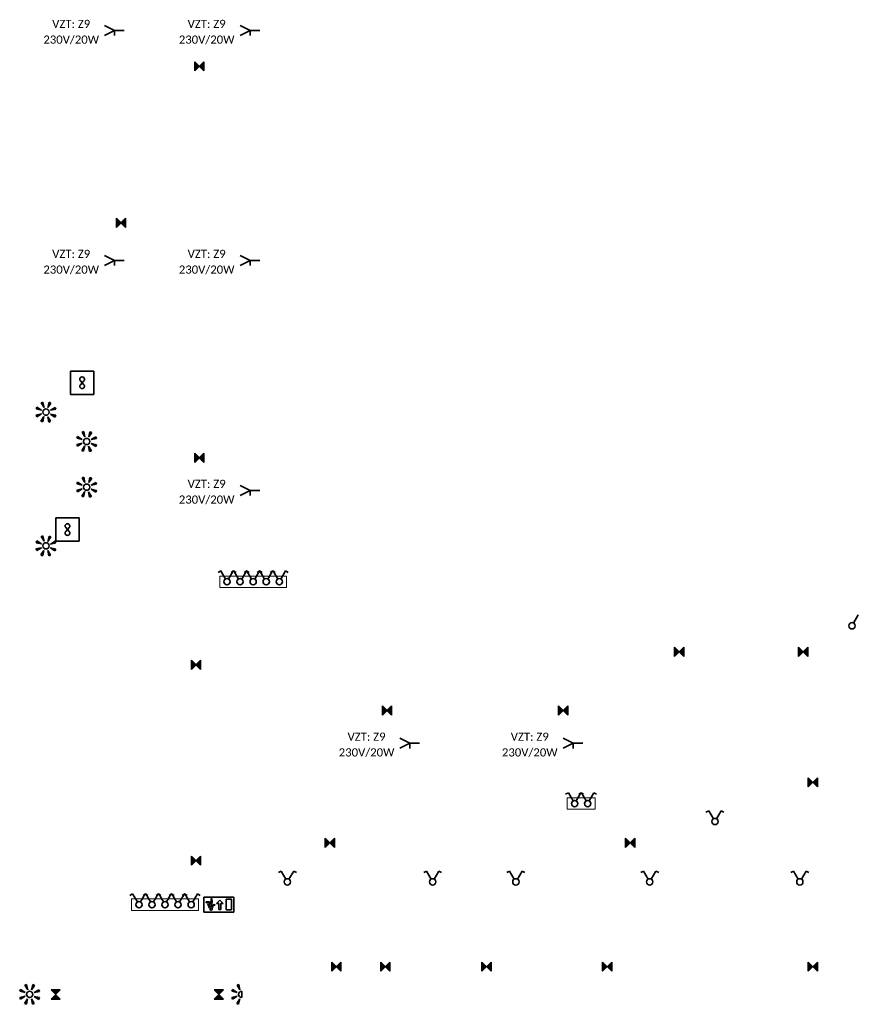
# Model space of a CAD drawing. Header units: millimetres. Extents: x 887765 to 1334942, y -180350 to -112594.
# Tile 7 of 9: x 1144647 to 1170342, y -173903 to -143721. Entities that reach past the tile are written whole.
import ezdxf
from ezdxf.enums import TextEntityAlignment as Align

# ---------------------------------------------------------------- set-up
doc = ezdxf.new("R2010")
doc.units = ezdxf.units.MM
doc.header["$LTSCALE"] = 50
doc.linetypes.add('DASHED2', pattern=[9.525, 6.35, -3.175])
for name, color, linetype, lineweight in [('E-NO', 84, 'Continuous', 35), ('E-přístroje', 7, 'Continuous', 35), ('E-rámečky', 4, 'DASHED2', 13), ('E-spotřebiče', 7, 'Continuous', 35), ('E-texty', 7, 'Continuous', 35), ('E-vypínače', 7, 'Continuous', 35)]:
    doc.layers.add(name, color=color, linetype=linetype, lineweight=lineweight)
doc.styles.get("Standard").update_dxf_attribs({"font": 'CALIBRI.TTF'})

# ---------------------------------------------------------------- blocks, each defined once
blk = doc.blocks.new('Invertor NO')
at = {"linetype": 'ByBlock'}
h = blk.add_hatch(color=0, dxfattribs=at)
h.paths.add_polyline_path([(-70.71, -70.71), (0, 0), (-70.71, 70.71)])
h.paths.add_polyline_path([(70.710678, 70.710678), (0, 0), (70.710678, -70.710678)])
at = {"color": 0, "linetype": 'ByBlock'}
for p, q in [((-70.71, -70.71), (70.71, 70.71)), ((-70.71, -70.71), (-70.71, 70.71)), ((-70.71, 70.71), (70.71, -70.71)), ((70.71, 70.71), (70.71, -70.71))]:
    blk.add_line(p, q, dxfattribs=at)
blk = doc.blocks.new('NO šipka dolů')
at = {"color": 0, "linetype": 'ByBlock', "lineweight": -2}
for p, q in [((230, 115), (-230, 115)), ((-230, 115), (-230, -115)), ((-191, 80), (-191, -83)), ((-111, 80), (-191, 80)), ((-111, -83), (-111, 80)), ((-30, -18), (-30, 71)), ((-30, 71), (1, 71)), ((1, 71), (1, -18)), ((61, 5), (86, 9)), ((61, -3), (61, 5)), ((86, 9), (99, 45)), ((93, 0), (107, 37)), ((99, 45), (113, 54)), ((107, 37), (114, -7)), ((143, 52), (125, 54)), ((135, 33), (140, 33)), ((151, -32), (135, 33)), ((140, 33), (162, -14)), ((167, -7), (143, 52)), ((230, -115), (230, 115)), ((-230, -115), (230, -115)), ((-191, -83), (-111, -83)), ((-68, -18), (-30, -18)), ((-16, -70), (-68, -18)), ((37, -18), (-16, -70)), ((1, -18), (37, -18)), ((61, -3), (93, 0)), ((114, -7), (104, -45)), ((104, -45), (108, -94)), ((108, -94), (120, -93)), ((116, -53), (128, -13)), ((120, -93), (116, -53)), ((128, -13), (146, -45)), ((146, -45), (195, -42)), ((195, -30), (151, -32)), ((162, -14), (167, -7)), ((195, -42), (195, -30))]:
    blk.add_line(p, q, dxfattribs=at)
blk.add_arc((118, 69), 16.1, 293.2499, 251.9236, dxfattribs=at)
blk = doc.blocks.new('Ventilátor')
at = {"color": 0, "linetype": 'ByBlock', "ltscale": 10}
for p, q in [((0, 180), (360, 180)), ((0, -180), (0, 180)), ((360, 180), (360, -180)), ((153.17, -30), (206.84, 30)), ((153.17, 30), (206.84, -30)), ((360, -180), (0, -180))]:
    blk.add_line(p, q, dxfattribs=at)
for centre, radius, start, end in [((180, 54), 36.01, 318.197307, 221.813303), ((180, -54), 36, 138.186697, 41.802693)]:
    blk.add_arc(centre, radius, start, end, dxfattribs=at)
blk = doc.blocks.new('Pohybové čidlo 180')
h = blk.add_hatch(color=256)
h.dxf.hatch_style = 1
h.paths.add_polyline_path([(76, 139, 0.046068), (49, 150), (30, 69)])
h.paths.add_polyline_path([(152, 45, 0.046068), (141, 72), (70, 28)])
h.paths.add_polyline_path([(69, -30), (139, -76, 0.046068), (150, -49)])
h.paths.add_polyline_path([(28, -70), (45, -152, 0.046068), (72, -141)])
for p, q in [((0, 48), (0, -48)), ((30, 69), (49, 150)), ((30, 69), (76, 139)), ((70, 28), (141, 72)), ((70, 28), (152, 45)), ((28, -70), (72, -141)), ((28, -70), (45, -152)), ((69, -30), (150, -49)), ((69, -30), (139, -76))]:
    blk.add_line(p, q)
at = {"color": 0, "linetype": 'ByBlock'}
blk.add_arc((0, 0), 48, 270, 90, dxfattribs=at)
for start, end in [(61.4555, 72.006), (16.4555, 27.006), (286.4555, 297.006), (331.4555, 342.006)]:
    blk.add_arc((0, 0), 158, start, end)
blk = doc.blocks.new('Pohybové čidlo 360')
h = blk.add_hatch(color=256)
h.dxf.hatch_style = 1
h.paths.add_polyline_path([(76, 139, 0.046068), (49, 150), (30, 69)])
h.paths.add_polyline_path([(-45, 152, 0.046068), (-72, 141), (-28, 70)])
h.paths.add_polyline_path([(-69, 30), (-139, 76, 0.046068), (-150, 49)])
h.paths.add_polyline_path([(-152, -45, 0.046068), (-141, -72), (-70, -28)])
h.paths.add_polyline_path([(-30, -69), (-76, -139, 0.046068), (-49, -150)])
h.paths.add_polyline_path([(28, -70), (45, -152, 0.046068), (72, -141)])
h.paths.add_polyline_path([(139, -76, 0.046068), (150, -49), (69, -30)])
h.paths.add_polyline_path([(141, 72), (70, 28), (152, 45, 0.046068)])
for p, q in [((-28, 70), (-45, 152)), ((-69, 30), (-150, 49)), ((-69, 30), (-139, 76)), ((-28, 70), (-72, 141)), ((30, 69), (49, 150)), ((30, 69), (76, 139)), ((70, 28), (141, 72)), ((70, 28), (152, 45)), ((-70, -28), (-152, -45)), ((-70, -28), (-141, -72)), ((-30, -69), (-76, -139)), ((-30, -69), (-49, -150)), ((28, -70), (72, -141)), ((28, -70), (45, -152)), ((69, -30), (150, -49)), ((69, -30), (139, -76))]:
    blk.add_line(p, q)
at = {"color": 0, "linetype": 'ByBlock'}
blk.add_circle((0, 0), 48, dxfattribs=at)
for start, end in [(106.4555, 117.006), (151.4555, 162.006), (61.4555, 72.006), (16.4555, 27.006), (196.4555, 207.006), (241.4555, 252.006), (286.4555, 297.006), (331.4555, 342.006)]:
    blk.add_arc((0, 0), 158, start, end)
blk = doc.blocks.new('5 rámeček')
at = {"layer": 'E-rámečky', "color": 0, "ltscale": 10}
blk.add_lwpolyline([(512.5, -87.5), (512.5, 87.5), (-512.5, 87.5), (-512.5, -87.5)], close=True, dxfattribs=at)
blk = doc.blocks.new('Vypínač 5')
at = {"color": 0, "linetype": 'ByBlock'}
for p, q in [((-96, 166.28), (-137.57, 142.28)), ((-24, 41.57), (-96, 166.28)), ((24, 41.57), (96, 166.28)), ((96, 166.28), (137.57, 142.28))]:
    blk.add_line(p, q, dxfattribs=at)
blk.add_circle((0, 0), 48, dxfattribs=at)
blk = doc.blocks.new('2 rámeček')
at = {"layer": 'E-rámečky', "color": 0, "ltscale": 10}
blk.add_lwpolyline([(212.5, -87.5), (212.5, 87.5), (-212.5, 87.5), (-212.5, -87.5)], close=True, dxfattribs=at)
blk = doc.blocks.new('Vypínač 10')
at = {"color": 0, "linetype": 'ByBlock'}
blk.add_line((24, 42), (96, 166), dxfattribs=at)
blk.add_circle((0, 0), 48, dxfattribs=at)
blk = doc.blocks.new('Vývod 1F')
at = {"color": 0, "linetype": 'ByBlock', "lineweight": -2, "ltscale": 25}
for q in [(0, 0), (98.16, 53.06), (200.62, 51.62), (200.62, -51.62)]:
    blk.add_line((98.16, 0), q, dxfattribs=at)

msp = doc.modelspace()

# ---------------------------------------------------------------- block references
at = {"layer": 'E-NO', "xscale": 2, "yscale": 2, "zscale": 2}
for p in [(1150150, -145150), (1147750, -149950), (1150150, -157150), (1164850, -163100), (1168650, -163100), (1150050, -163500), (1155900, -164900), (1161300, -164900), (1168950, -167100), (1154150, -168950), (1163350, -168950), (1150050, -169500), (1154350, -172750), (1155850, -172750), (1158950, -172750), (1162650, -172750), (1168950, -172750)]:
    msp.add_blockref('Invertor NO', p, dxfattribs=at)
for name, p, rotation in [('NO šipka dolů', (1150750, -170850), 180), ('Invertor NO', (1145750, -173600), 90), ('Invertor NO', (1150750, -173600), 90)]:
    msp.add_blockref(name, p, dxfattribs=dict(at, rotation=rotation))
at = {"layer": 'E-přístroje', "xscale": 2, "yscale": 2, "zscale": 2}
for p in [(1145450, -155750), (1146700, -156650), (1146700, -158050), (1145450, -159850), (1144950, -173600)]:
    msp.add_blockref('Pohybové čidlo 360', p, dxfattribs=at)
at = {"layer": 'E-přístroje', "xscale": 2, "yscale": 2, "zscale": 2, "rotation": 180}
msp.add_blockref('Pohybové čidlo 180', (1151450, -173600), dxfattribs=at)
at = {"layer": 'E-rámečky', "xscale": 2, "yscale": 2, "zscale": 2}
for name, p in [('5 rámeček', (1151800, -160950)), ('2 rámeček', (1161850, -167750)), ('5 rámeček', (1149100, -170850))]:
    msp.add_blockref(name, p, dxfattribs=at)
at = {"layer": 'E-spotřebiče', "xscale": 3, "yscale": 3, "zscale": 3, "rotation": 180}
for p in [(1147850, -144050), (1152000, -144050), (1147850, -151100), (1152000, -151100), (1152000, -158150), (1156900, -165900), (1161900, -165900)]:
    msp.add_blockref('Vývod 1F', p, dxfattribs=at)
at = {"layer": 'E-spotřebiče', "xscale": 2, "yscale": 2, "zscale": 2}
for p in [(1146200, -154850), (1145750, -159350)]:
    msp.add_blockref('Ventilátor', p, dxfattribs=at)
at = {"layer": 'E-vypínače', "xscale": 2, "yscale": 2, "zscale": 2}
for name, p in [('Vypínač 5', (1151000, -160950)), ('Vypínač 5', (1151400, -160950)), ('Vypínač 5', (1151800, -160950)), ('Vypínač 5', (1152200, -160950)), ('Vypínač 5', (1152600, -160950)), ('Vypínač 10', (1170150, -162300)), ('Vypínač 5', (1161650, -167750)), ('Vypínač 5', (1162050, -167750)), ('Vypínač 5', (1165950, -168300)), ('Vypínač 5', (1152850, -170150)), ('Vypínač 5', (1157300, -170150)), ('Vypínač 5', (1159850, -170150)), ('Vypínač 5', (1163950, -170150)), ('Vypínač 5', (1168550, -170150)), ('Vypínač 5', (1148300, -170850)), ('Vypínač 5', (1148700, -170850)), ('Vypínač 5', (1149100, -170850)), ('Vypínač 5', (1149500, -170850)), ('Vypínač 5', (1149900, -170850))]:
    msp.add_blockref(name, p, dxfattribs=at)

# ---------------------------------------------------------------- texts
at = {"layer": 'E-texty', "ltscale": 0.02}
for s, p in [('VZT: Z9', (1146225, -143850)), ('VZT: Z9', (1150375, -143850)), ('230V/20W', (1146225, -144331)), ('230V/20W', (1150375, -144331)), ('VZT: Z9', (1146225, -150900)), ('VZT: Z9', (1150375, -150900)), ('230V/20W', (1146225, -151381)), ('230V/20W', (1150375, -151381)), ('VZT: Z9', (1150375, -157950)), ('230V/20W', (1150375, -158431)), ('VZT: Z9', (1155275, -165700)), ('VZT: Z9', (1160275, -165700)), ('230V/20W', (1155275, -166181)), ('230V/20W', (1160275, -166181))]:
    msp.add_text(s, height=250, dxfattribs=at).set_placement(p, align=Align.MIDDLE_CENTER)

doc.saveas('drawing.dxf')
